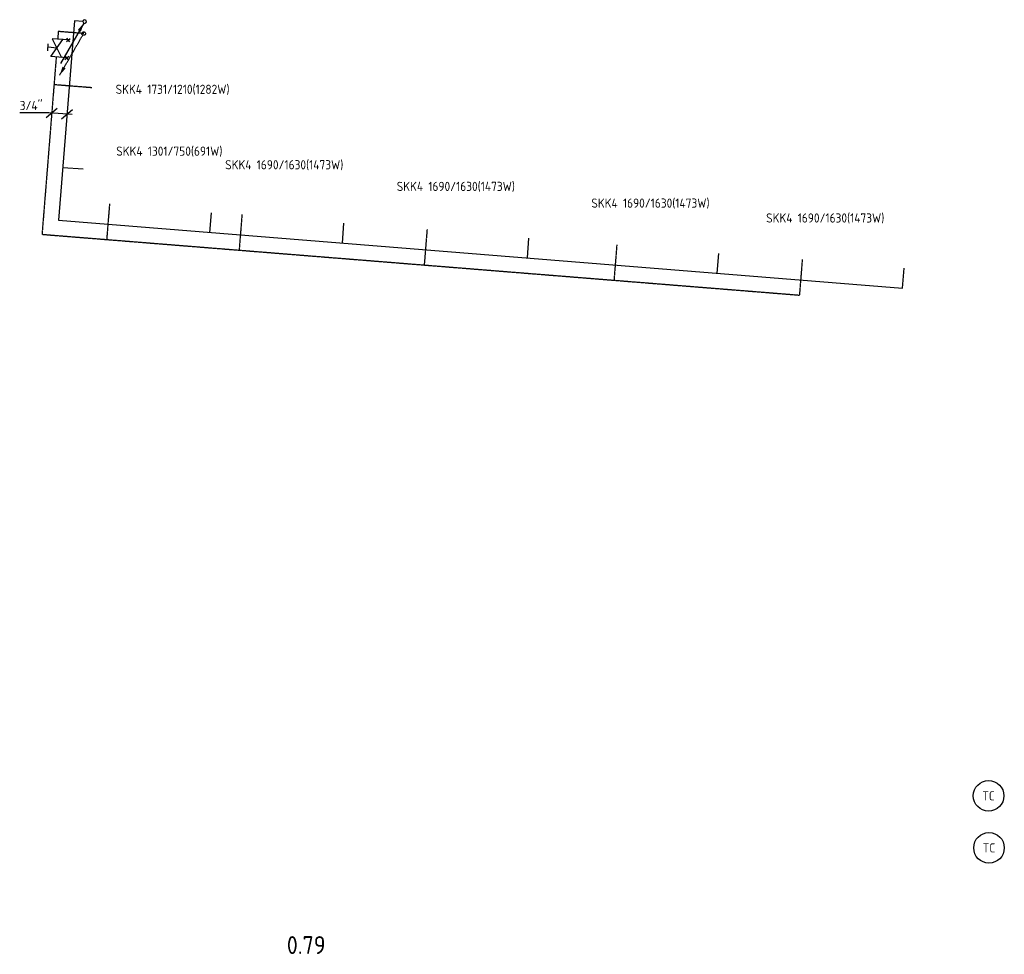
# Model space of a CAD drawing. Header units: millimetres. Extents: x -17664 to 63694, y -175 to 70975.
# Tile 14 of 22: x 14609 to 24258, y 46019 to 55177. Entities that reach past the tile are written whole.
import ezdxf
from ezdxf.enums import TextEntityAlignment as Align

# ---------------------------------------------------------------- set-up
doc = ezdxf.new("R2010")
doc.units = ezdxf.units.MM
for name, pattern in [('2322107', [2000, 1000, 1000]), ('2322107_a', [2000, 1000, 1000]), ('2322108', [7, 5, -2]), ('2322108_a', [7, 5, -2])]:
    doc.linetypes.add(name, pattern=pattern)
for name, color, linetype in [('bTuwkundig', 7, 'Continuous'), ('WL$1----', 4, 'Continuous'), ('WL561---', 4, 'Continuous'), ('WL561---_AANVOER', 1, '2322107'), ('WL561---_RETOUR', 5, '2322108'), ('WM5232--', 1, 'Continuous'), ('WM561---_AANVOER', 1, 'Continuous'), ('WT561---', 7, 'Continuous')]:
    doc.layers.add(name, color=color, linetype=linetype)
doc.styles.add('BURO-018', font='BUROFONT', dxfattribs={"height": 1.8})
doc.styles.add('BURO-025', font='Burofont.shx', dxfattribs={"height": 2.5})
doc.styles.add('STABICAD-018', font='ISOCP.SHX', dxfattribs={"height": 90})
doc.styles.add('STABICAD-035', font='ISOCP.SHX', dxfattribs={"height": 175})

# ---------------------------------------------------------------- blocks, each defined once
blk = doc.blocks.new('*U105')
at = {"linetype": '2322107'}
blk.add_hatch(color=2, dxfattribs=at).paths.add_polyline_path([(-8.8, -15.2), (-37.3, -99.7), (-67.7, -82.2)], flags=0)
at = {"color": 0, "linetype": '2322107'}
blk.add_line((0, 0), (0, 0, 1), dxfattribs=at)
at = {"color": 2, "linetype": '2322107_a'}
blk.add_line((-8.8, -15.2, 1), (-236.2, -409.2, 1), dxfattribs=at)
at = {"color": 2, "linetype": '2322107'}
blk.add_arc((0, 0, 1), 17.5, 178.68854, 172.13688, dxfattribs=at)
at = {"layer": 'WM5232--', "color": 2, "style": 'STABICAD-018'}
for tag, p in [('SECTIONCODE', (15245.4, 55308.3, 149)), ('POSITIONCODE', (15245.4, 55308.3, 149)), ('CODE', (15245.4, 55258.3, -1)), ('FLOORCODE', (15295.4, 55158.3, -1))]:
    blk.add_attdef(tag, p, '', height=1.2, dxfattribs=at)
blk = doc.blocks.new('*U104')
at = {"linetype": '2322108'}
blk.add_hatch(color=2, dxfattribs=at).paths.add_polyline_path([(-236.2, -409.2), (-207.7, -324.7), (-177.3, -342.2)], flags=0)
at = {"color": 0, "linetype": '2322108'}
blk.add_line((0, 0), (0, 0, 1), dxfattribs=at)
at = {"color": 2, "linetype": '2322108_a'}
blk.add_line((-236.2, -409.2, 1), (-8.8, -15.2, 1), dxfattribs=at)
at = {"color": 2, "linetype": '2322108'}
blk.add_circle((0, 0, 1), 17.5, dxfattribs=at)
at = {"layer": 'WM5232--', "color": 2, "style": 'STABICAD-018'}
for tag, p in [('SECTIONCODE', (15245.9, 55315.6, 149)), ('POSITIONCODE', (15245.9, 55315.6, 149)), ('CODE', (15245.9, 55265.6, -1)), ('FLOORCODE', (15295.9, 55165.6, -1))]:
    blk.add_attdef(tag, p, '', height=1.2, dxfattribs=at)
blk = doc.blocks.new('*U106')
at = {"color": 0, "linetype": 'Continuous'}
for p, q in [((-179.6, 14.4), (-463.6, 14.4)), ((-203.4, -33.8), (-95.7, 57.8)), ((49.8, -4), (-179.6, 14.4)), ((-53.8, -45.8), (53.8, 45.8))]:
    blk.add_line(p, q, dxfattribs=at)
at = {"color": 0, "linetype": 'Continuous', "style": 'STABICAD-018'}
blk.add_text("3/4''", height=90, dxfattribs=at).set_placement((-463.6, 39.4))
at = {"layer": 'WM5232--', "color": 2, "style": 'STABICAD-018'}
blk.add_attdef('CODE', (15072.2, 54251.3), '', height=1.2, dxfattribs=at)
blk = doc.blocks.new('PI_SYM138')
at = {"color": 0, "linetype": 'Continuous'}
for p, q in [((-2.5, 1.5), (2.5, -1.5)), ((-2.5, -3), (-2.5, 1.5)), ((2.5, 1.5), (-2.5, -1.5)), ((-1, 2.5), (1, 2.5)), ((0, 0), (0, 2.5)), ((2.5, -3), (2.5, 1.5)), ((-3, -3.5), (-2, -2.5)), ((-3, -2.5), (-2, -3.5)), ((2, -3.5), (3, -2.5)), ((2, -2.5), (3, -3.5))]:
    blk.add_line(p, q, dxfattribs=at)
at = {"color": 0, "linetype": 'Continuous', "style": 'BURO-018'}
blk.add_attdef('PRODUCTCODE', text='', height=1.8, dxfattribs=at).set_placement((0, 0), align=Align.MIDDLE)
blk = doc.blocks.new('MD_SYM527')
at = {"color": 0, "linetype": 'Continuous'}
blk.add_circle((0, 0), 3, dxfattribs=at)
at = {"color": 0, "style": 'BURO-025'}
blk.add_attdef('SIGNAL_HIGH', (6.03, 6.3), '', height=2.5, dxfattribs=at)
blk.add_attdef('CODE', text='', height=2.5, dxfattribs=at).set_placement((0, 4.93), align=Align.MIDDLE)
blk.add_attdef('SIGNAL_LOW', text='', height=2.5, dxfattribs=at).set_placement((6.25, 3.27), align=Align.TOP_LEFT)

msp = doc.modelspace()

# ---------------------------------------------------------------- linework, layer by layer
at = {"layer": 'WL561---_AANVOER', "linetype": '2322107'}
for p, q in [((15145.6, 55166.3), (14988.8, 53211.3)), ((15228, 55159.7), (15145.6, 55166.3)), ((15231.2, 53710.7), (15030.1, 53726.8)), ((16472.5, 53092.3), (16488, 53285.7)), ((14988.8, 53211.3), (23261.4, 52547.6)), ((17770.6, 52988.1), (17786.1, 53181.5)), ((19584.4, 52842.6), (19599.9, 53036)), ((21444.1, 52693.4), (21459.7, 52886.8)), ((23261.4, 52547.6), (23277, 52741))]:
    msp.add_line(p, q, dxfattribs=at)
at = {"layer": 'WL561---_RETOUR', "linetype": '2322108'}
for p, q in [((14986.7, 55061), (14980.7, 54986.3)), ((15235.9, 55041), (14986.7, 55061)), ((14966.7, 54811.8), (14827.3, 53073.8)), ((15314.9, 54509.7), (14944.8, 54539.3)), ((15488.9, 53371.3), (15460.9, 53022.9)), ((16787, 53267.2), (16759.1, 52918.8)), ((14827.3, 53073.8), (22249.9, 52478.2)), ((18600.8, 53121.6), (18572.9, 52773.3)), ((20460.5, 52972.4), (20432.6, 52624)), ((22277.8, 52826.6), (22249.9, 52478.2))]:
    msp.add_line(p, q, dxfattribs=at)

# ---------------------------------------------------------------- block references
at = {"layer": 'WL$1----', "color": 2, "linetype": 'Continuous'}
ref = msp.add_blockref('MD_SYM527', (24103.8, 47572), dxfattribs=dict(at, xscale=50, yscale=50))
ref.add_attrib('CODE', 'TC', dxfattribs={"layer": '0', "color": 1, "linetype": 'Continuous', "height": 90, "style": 'STABICAD-018'}).set_placement((24103.8, 47572), align=Align.MIDDLE)
ref = msp.add_blockref('MD_SYM527', (24108, 47062), dxfattribs=dict(at, xscale=50, yscale=50))
ref.add_attrib('CODE', 'TC', dxfattribs={"layer": '0', "color": 1, "linetype": 'Continuous', "height": 90, "style": 'STABICAD-018'}).set_placement((24108, 47062), align=Align.MIDDLE)
at = {"layer": 'WL561---', "color": 2, "linetype": 'Continuous', "xscale": 35, "yscale": 35, "zscale": 35, "rotation": 85.39999999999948}
msp.add_blockref('PI_SYM138', (14973.7, 54899.1), dxfattribs=at)
at = {"layer": 'WL561---_AANVOER', "linetype": '2322107'}
msp.add_blockref('*U105', (15245.4, 55158.3, -1), dxfattribs=at)
at = {"layer": 'WL561---_RETOUR', "linetype": '2322108'}
msp.add_blockref('*U104', (15235.9, 55041, -1), dxfattribs=at)
at = {"layer": 'WM561---_AANVOER', "linetype": 'Continuous'}
msp.add_blockref('*U106', (15072.2, 54251.3), dxfattribs=at)

# ---------------------------------------------------------------- texts
at = {"layer": 'bTuwkundig', "color": 3, "style": 'STABICAD-035'}
msp.add_text('0.79', height=175, dxfattribs=at).set_placement((17226.5, 46022.4, -500))
at = {"layer": 'WT561---', "color": 1, "style": 'STABICAD-018'}
for s, p in [('SKK4 1731/1210(1282W)', (15548.8, 54449.8)), ('SKK4 1301/750(691W)', (15554.7, 53843.7)), ('SKK4 1690/1630(1473W)', (16622, 53710.4)), ('SKK4 1690/1630(1473W)', (18303.8, 53498.4)), ('SKK4 1690/1630(1473W)', (20211, 53334.6)), ('SKK4 1690/1630(1473W)', (21923.8, 53188.9))]:
    msp.add_text(s, height=90, dxfattribs=at).set_placement(p)

doc.saveas('drawing.dxf')
